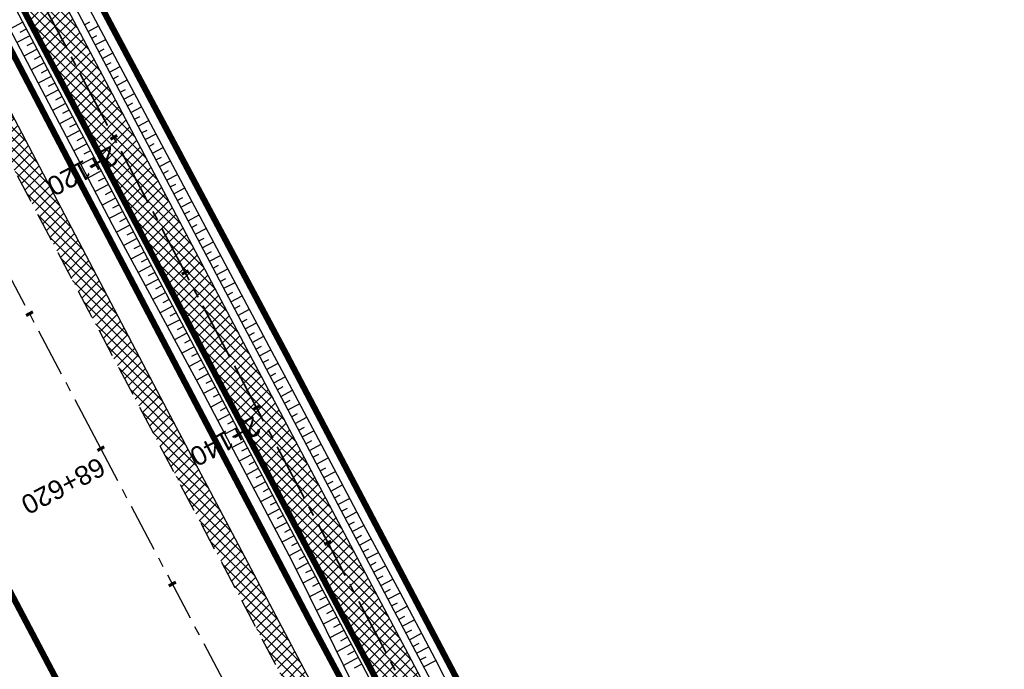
# Model space of a CAD drawing. Header units: metres. Extents: x 7529682 to 7533751, y 5721195 to 5727842.
# Tile 119 of 210: x 7530699 to 7530764, y 5725891 to 5725933. Entities that reach past the tile are written whole.
import ezdxf

# ---------------------------------------------------------------- set-up
doc = ezdxf.new("R2010")
doc.units = ezdxf.units.M
for name, pattern in [('817-dzialki-09-05-04$0$HIDDEN', [0.375, 0.25, -0.125]), ('ACAD_ISO05W100', [33, 24, -3, 0, -3, 0, -3]), ('CENTER', [50.8, 31.75, -6.35, 6.35, -6.35]), ('CENTER2', [28.575, 19.05, -3.175, 3.175, -3.175]), ('HIDDEN', [9.525, 6.35, -3.175])]:
    doc.linetypes.add(name, pattern=pattern)
for name, color, linetype in [('C-DROGI-SYTUACJA', 7, 'Continuous'), ('C-DROGI-SYTUACJA-ETYKIETY', 7, 'Continuous'), ('D-hatch-pobocza', 131, 'Continuous'), ('D-pobocza', 60, 'Continuous'), ('D-rowy', 160, 'Continuous'), ('D-skarpa', 2, 'Continuous'), ('D-skarpa-kreskowanie', 2, 'Continuous')]:
    doc.layers.add(name, color=color, linetype=linetype)
for name, color, linetype, lineweight, true_color in [('D-ewidencja-numery', 7, 'Continuous', 50, 0x40ff00), ('D-hatch-ciag-pieszo-rowerowy', 7, 'Continuous', 13, 0xff9f80), ('D-LR-etap-III', 7, '817-dzialki-09-05-04$0$HIDDEN', 50, 0x00008f)]:
    doc.layers.add(name, color=color, linetype=linetype, lineweight=lineweight, true_color=true_color)
for name, color, linetype, lineweight in [('D-krawędzie', 3, 'Continuous', 30), ('D-obrzeża', 2, 'Continuous', 30), ('D-oś', 10, 'CENTER', 30), ('D-pas-drogowy', 7, 'ACAD_ISO05W100', 50)]:
    doc.layers.add(name, color=color, linetype=linetype, lineweight=lineweight)
doc.layers.add('poprzeczki', color=7, linetype='Continuous', true_color=0x0000c7)
doc.styles.get("Standard").update_dxf_attribs({"font": 'arial.ttf'})
pattern_1 = [(45, (0, 0), (-0.33675960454, 0.33675960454), []), (135, (0, 0), (-0.33675960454, -0.33675960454), [])]

# ---------------------------------------------------------------- blocks, each defined once
blk = doc.blocks.new('AeccTickLine')
at = {"color": 0, "linetype": 'ByBlock', "lineweight": -2}
blk.add_line((0, 1), (0, -1), dxfattribs=at)

msp = doc.modelspace()

# ---------------------------------------------------------------- hatches: boundary and pattern name
at = {"layer": 'D-hatch-ciag-pieszo-rowerowy'}
h = msp.add_hatch(dxfattribs=at)
h.set_pattern_fill('ANSI37', color=256, scale=0.15, style=0)
h.set_pattern_definition(pattern_1)
h.paths.add_polyline_path([(7530714.412, 5725910.765), (7530696.206, 5725945.269), (7530692.657, 5725952.013), (7530691.541, 5725951.45), (7530695.1, 5725944.687), (7530713.306, 5725910.181), (7530731.225, 5725876.244), (7530749.941, 5725840.801), (7530759.629, 5725822.461), (7530760.738, 5725823.038), (7530751.046, 5725841.385), (7530732.331, 5725876.827)])
h.paths.add_polyline_path([(7530713.306, 5725910.181), (7530695.1, 5725944.687), (7530691.541, 5725951.45), (7530690.425, 5725950.887), (7530693.994, 5725944.104), (7530712.201, 5725909.598), (7530730.12, 5725875.66), (7530748.836, 5725840.217), (7530758.52, 5725821.884), (7530759.629, 5725822.461), (7530749.941, 5725840.801), (7530731.225, 5725876.244)])
at = {"layer": 'D-hatch-pobocza'}
h = msp.add_hatch(dxfattribs=at)
h.set_pattern_fill('ANSI37', color=256, scale=0.15, style=0)
h.set_pattern_definition(pattern_1)
h.paths.add_polyline_path([(7530720.98, 5725884.44), (7530708.37, 5725908.34), (7530695.8, 5725932.28), (7530687.36, 5725949.02), (7530675.51, 5725970.87), (7530663.29, 5725994.02), (7530649.63, 5726020.19), (7530635.9, 5726046.17), (7530600.685, 5726114.059), (7530599.743, 5726113.515), (7530641.555, 5726032.008), (7530660.961, 5725995.07), (7530689.128, 5725941.54), (7530707.336, 5725907.032), (7530725.256, 5725873.093), (7530743.97, 5725837.654), (7530770.527, 5725787.119), (7530787.864, 5725754.267), (7530809.813, 5725712.702), (7530812.028, 5725712.541), (7530798.84, 5725737.15), (7530787.35, 5725758.8), (7530776.05, 5725780.2), (7530760.43, 5725809.79), (7530749.22, 5725830.63), (7530733.52, 5725861.06)])

# ---------------------------------------------------------------- linework, layer by layer
at = {"layer": 'C-DROGI-SYTUACJA', "color": 10, "linetype": 'CENTER2', "lineweight": 35, "ltscale": 0.2}
msp.add_lwpolyline([(7530599.583, 5726125.774), (7530602.576, 5726120.93, -0.017191), (7530605.987, 5726114.962), (7530626.316, 5726076.364), (7530641.041, 5726048.532), (7530649.656, 5726031.421, 0.00515), (7530652.491, 5726025.931), (7530660.958, 5726009.942, -0.00515), (7530663.794, 5726004.452), (7530663.794, 5726004.452), (7530666.938, 5725998.206), (7530695.1, 5725944.687), (7530713.306, 5725910.181), (7530731.225, 5725876.244), (7530749.941, 5725840.801)], format="xyb", dxfattribs=at)
at = {"layer": 'D-ewidencja-numery', "color": 12, "ltscale": 15, "true_color": 0xc70000}
msp.add_lwpolyline([(7530604.239, 5726124.217), (7530605.847, 5726121.63), (7530608.972, 5726116.164), (7530618.114, 5726097.791), (7530651.213, 5726034.96), (7530670.244, 5725998.611), (7530698.075, 5725945.953), (7530716.506, 5725911.305), (7530735.223, 5725875.667), (7530752.504, 5725842.155)], dxfattribs=at)
at = {"layer": 'D-krawędzie', "linetype": 'HIDDEN', "ltscale": 0.3, "flags": 128}
msp.add_lwpolyline([(7530572.01, 5726166.06), (7530620.381, 5726072.761), (7530641.555, 5726032.008), (7530660.961, 5725995.07), (7530689.128, 5725941.54), (7530707.336, 5725907.032), (7530725.256, 5725873.093), (7530743.97, 5725837.654), (7530770.527, 5725787.119), (7530787.864, 5725754.267), (7530809.898, 5725712.542), (7530824.739, 5725684.389), (7530840.856, 5725653.693), (7530860.675, 5725616.154), (7530865.283, 5725607.394), (7530878.05, 5725583.08), (7530918.172, 5725507.178), (7530950.163, 5725446.305), (7530993.419, 5725364.265), (7531022.766, 5725308.719), (7531053.81, 5725249.872), (7531081.166, 5725197.875), (7531103.902, 5725154.541), (7531128.123, 5725108.448), (7531149.3, 5725068.25), (7531167.38, 5725033.767), (7531197.165, 5724976.988), (7531228.151, 5724918.034), (7531253.153, 5724870.491), (7531286.796, 5724806.654), (7531306.74, 5724768.665), (7531335.094, 5724714.652), (7531357.319, 5724672.439), (7531373.645, 5724641.454), (7531392.162, 5724605.999), (7531418.48, 5724555.853), (7531439.727, 5724515.582), (7531468.399, 5724461.077), (7531491.782, 5724416.528), (7531531.99, 5724339.833), (7531557.227, 5724291.659), (7531569.852, 5724267.577), (7531591.376, 5724226.548), (7531610.004, 5724191.103), (7531616.883, 5724177.999), (7531629.985, 5724153.025), (7531641.007, 5724132.022), (7531664.906, 5724087.617), (7531677.644, 5724064.786), (7531683.112, 5724054.988), (7531686.753, 5724048.18), (7531695.448, 5724031.697), (7531703.749, 5724015.917), (7531709.214, 5724005.514), (7531719.389, 5723986.147), (7531726.295, 5723973), (7531732.741, 5723960.736), (7531735.13, 5723956.19)], dxfattribs=at)
at = {"layer": 'D-LR-etap-III', "ltscale": 10, "flags": 128}
msp.add_lwpolyline([(7531750.474, 5723895.103, 0.4, 0.4, 0), (7531750.505, 5723895.13, 0.4, 0.4, 0), (7531682.71, 5724022.92, 0.4, 0.4, 0), (7531619.177, 5724147.204, 0.4, 0.4, 0), (7531592.309, 5724198.489, 0.4, 0.4, 0), (7531553.264, 5724272.919, 0.4, 0.4, 0), (7531504.02, 5724366.79, 0.4, 0.4, 0), (7531482.09, 5724407.62, 0.4, 0.4, 0), (7531412.35, 5724541.183, 0.4, 0.4, 0), (7531388.464, 5724586.93, 0.4, 0.4, 0), (7531345.12, 5724669.94, 0.4, 0.4, 0), (7531127.66, 5725081.67, 0.4, 0.4, 0), (7531059.253, 5725211.041, 0.4, 0.4, 0), (7531008.007, 5725307.954, 0.4, 0.4, 0), (7530964.182, 5725390.836, 0.4, 0.4, 0), (7530914.557, 5725484.684, 0.4, 0.4, 0), (7530865.243, 5725577.494, 0.4, 0.4, 0), (7530840.085, 5725624.059, 0.4, 0.4, 0), (7530802.56, 5725694.925, 0.4, 0.4, 0), (7530755.54, 5725787.51, 0.4, 0.4, 0), (7530708.718, 5725876.303, 0.4, 0.4, 0), (7530695.12, 5725902.09, 0.4, 0.4, 0), (7530642.914, 5726001.078, 0.4, 0.4, 0), (7530634.935, 5726016.147, 0.4, 0.4, 0), (7530610.82, 5726061.93, 0.4, 0.4, 0), (7530610.82, 5726061.93, 0.4, 0.4, 0), (7530607.21, 5726063.51, 0.4, 0.4, 0), (7530597.42, 5726080.68, 0.4, 0.4, 0), (7530591.16, 5726088.44, 0.4, 0.4, 0), (7530581.28, 5726107.21, 0.4, 0.4, 0), (7530571.29, 5726130.56, 0.4, 0.4, 0), (7530549.555, 5726171.527, 0.4, 0.4, 0), (7530531.014, 5726206.474, 0.4, 0.4, 0), (7530516.461, 5726236.017, 0.4, 0.4, 0), (7530500.799, 5726266.141, 0.4, 0.4, 0), (7530491.35, 5726283.94, 0.4, 0.4, 0), (7530482.4, 5726303.41, 0.4, 0.4, 0), (7530482.4, 5726303.41, 0.4, 0.4, 0), (7530450.41, 5726357.28, 0.4, 0.4, 0), (7530397.759, 5726458.5, 0.4, 0.4, 0), (7530334.708, 5726583.665, 0.4, 0.4, 0), (7530303.939, 5726645.168, 0.4, 0.4, 0), (7530300.51, 5726651.778, 0.4, 0.4, 0), (7530289.214, 5726671.967, 0.4, 0.4, 0), (7530281.54, 5726685.57, 0.4, 0.4, 0), (7530261.371, 5726724.163, 0.4, 0.4, 0), (7530254.03, 5726738.21, 0.4, 0.4, 0), (7530197.22, 5726845.06, 0.4, 0.4, 0), (7530194.71, 5726849.15, 0.4, 0.4, 0), (7530195.92, 5726850.75, 0.4, 0.4, 0), (7530170.547, 5726892.961, 0.4, 0.4, 0), (7530143.175, 5726945.066, 0.4, 0.4, 0), (7530105.06, 5727018.32, 0.4, 0.4, 0), (7530100.06, 5727027.16, 0.4, 0.4, 0), (7530062.319, 5727099.625, 0.4, 0.4, 0), (7530015.379, 5727189.42, 0.4, 0.4, 0), (7529983.208, 5727250.207, 0.4, 0.4, 0), (7529953.284, 5727306.747, 0.4, 0.4, 0), (7529900.671, 5727406.159, 0.4, 0.4, 0), (7529890.63, 5727425.131, 0.4, 0.4, 0), (7529875.155, 5727454.426, 0.4, 0.4, 0), (7529857.56, 5727487.787, 0.4, 0.4, 0), (7529835.194, 5727530.193, 0.4, 0.4, 0), (7529811.741, 5727574.662, 0.4, 0.4, 0), (7529792.102, 5727611.923, 0.4, 0.4, 0), (7529768.066, 5727657.47, 0.4, 0.4, 0), (7529755.211, 5727682.131, 0.4, 0.4, 0), (7529753.31, 5727681.13, 0.4, 0.4, 0), (7529739.21, 5727707.77, 0.4, 0.4, 0), (7529735.395, 5727711.252, 0.4, 0.4, 0), (7529725.42, 5727730.2, 0.4, 0.4, 0), (7529723.55, 5727729.88, 0.4, 0.4, 0), (7529695.567, 5727782.932, 0.4, 0.4, 0), (7529717.68, 5727794.024, 0.4, 0.4, 0), (7529736.275, 5727758.647, 0.4, 0.4, 0), (7529736.275, 5727758.647, 0.4, 0.4, 0), (7529744.511, 5727750.406, 0.4, 0.4, 0), (7529744.511, 5727750.406, 0.4, 0.4, 0), (7529750.283, 5727738.55, 0.4, 0.4, 0), (7529777.109, 5727687.569, 0.4, 0.4, 0), (7529796.515, 5727651.33, 0.4, 0.4, 0), (7529814.938, 5727616.793, 0.4, 0.4, 0), (7529839.007, 5727572.304, 0.4, 0.4, 0), (7529860.618, 5727532.509, 0.4, 0.4, 0), (7529882.349, 5727491.504, 0.4, 0.4, 0), (7529904.865, 5727449.096, 0.4, 0.4, 0), (7529920.747, 5727418.885, 0.4, 0.4, 0), (7529946.677, 5727368.547, 0.4, 0.4, 0), (7529972.025, 5727320.573, 0.4, 0.4, 0), (7529987.74, 5727290.153, 0.4, 0.4, 0), (7529996.497, 5727273.662, 0.4, 0.4, 0), (7530017.541, 5727234.203, 0.4, 0.4, 0), (7530033.054, 5727204.864, 0.4, 0.4, 0), (7530051.623, 5727170.223, 0.4, 0.4, 0), (7530069.277, 5727137.016, 0.4, 0.4, 0), (7530089.385, 5727097.534, 0.4, 0.4, 0), (7530109.713, 5727060.747, 0.4, 0.4, 0), (7530136.77, 5727011.64, 0.4, 0.4, 0), (7530162.447, 5726962.744, 0.4, 0.4, 0), (7530187.674, 5726916.992, 0.4, 0.4, 0), (7530207.821, 5726879.335, 0.4, 0.4, 0), (7530230.626, 5726834.519, 0.4, 0.4, 0), (7530262.288, 5726776.618, 0.4, 0.4, 0), (7530277.51, 5726760.213, 0.4, 0.4, 0), (7530286.037, 5726744.107, 0.4, 0.4, 0), (7530288.097, 5726735.884, 0.4, 0.4, 0), (7530290.394, 5726725.047, 0.4, 0.4, 0), (7530296.177, 5726713.583, 0.4, 0.4, 0), (7530302.726, 5726701.182, 0.4, 0.4, 0), (7530325.685, 5726657.466, 0.4, 0.4, 0), (7530343.244, 5726623.649, 0.4, 0.4, 0), (7530360.23, 5726591.747, 0.4, 0.4, 0), (7530383.209, 5726548.059, 0.4, 0.4, 0), (7530406.018, 5726503.606, 0.4, 0.4, 0), (7530427.465, 5726462.62, 0.4, 0.4, 0), (7530447.928, 5726424.388, 0.4, 0.4, 0), (7530471.127, 5726379.921, 0.4, 0.4, 0), (7530490.501, 5726343.033, 0.4, 0.4, 0), (7530509.499, 5726306.733, 0.4, 0.4, 0), (7530529.89, 5726267.244, 0.4, 0.4, 0), (7530543.852, 5726238.99, 0.4, 0.4, 0), (7530554.809, 5726218.944, 0.4, 0.4, 0), (7530559.027, 5726212.223, 0.4, 0.4, 0), (7530563.061, 5726206.41, 0.4, 0.4, 0), (7530566.934, 5726200.464, 0.4, 0.4, 0), (7530569.771, 5726194.902, 0.4, 0.4, 0), (7530571.473, 5726191.282, 0.4, 0.4, 0), (7530572.839, 5726188.025, 0.4, 0.4, 0), (7530575.295, 5726182.035, 0.4, 0.4, 0), (7530579.737, 5726173.306, 0.4, 0.4, 0), (7530583.3, 5726167.41, 0.4, 0.4, 0), (7530593.4, 5726163.33, 0.4, 0.4, 0), (7530598.618, 5726155.264, 0.4, 0.4, 0), (7530608.258, 5726140.497, 0.4, 0.4, 0), (7530603.27, 5726136.83, 0.4, 0.4, 0), (7530606.53, 5726131.84, 0.4, 0.4, 0), (7530604.239, 5726124.217, 0.4, 0.4, 0), (7530605.847, 5726121.63, 0.4, 0.4, 0), (7530608.972, 5726116.164, 0.4, 0.4, 0), (7530618.114, 5726097.791, 0.4, 0.4, 0), (7530651.213, 5726034.96, 0.4, 0.4, 0), (7530670.244, 5725998.611, 0.4, 0.4, 0), (7530698.075, 5725945.953, 0.4, 0.4, 0), (7530716.506, 5725911.305, 0.4, 0.4, 0), (7530735.223, 5725875.667, 0.4, 0.4, 0), (7530752.504, 5725842.155, 0.4, 0.4, 0), (7530778.311, 5725793.501, 0.4, 0.4, 0), (7530797.5, 5725756.382, 0.4, 0.4, 0), (7530812.519, 5725728.289, 0.4, 0.4, 0), (7530820.039, 5725713.16, 0.4, 0.4, 0), (7530822.422, 5725710.194, 0.4, 0.4, 0), (7530833.155, 5725688.801, 0.4, 0.4, 0), (7530849.629, 5725656.159, 0.4, 0.4, 0), (7530867.983, 5725621.964, 0.4, 0.4, 0), (7530872.63, 5725612.888, 0.4, 0.4, 0), (7530880.354, 5725597.595, 0.4, 0.4, 0), (7530883.839, 5725593.389, 0.4, 0.4, 0), (7530891.782, 5725587.763, 0.4, 0.4, 0), (7530895.039, 5725584.281, 0.4, 0.4, 0), (7530897.034, 5725580.941, 0.4, 0.4, 0), (7530900.952, 5725579.946, 0.4, 0.4, 0), (7530904.81, 5725571.977, 0.4, 0.4, 0), (7530903.682, 5725568.566, 0.4, 0.4, 0), (7530908.901, 5725558.845, 0.4, 0.4, 0), (7530910.252, 5725545.672, 0.4, 0.4, 0), (7530912.873, 5725538.646, 0.4, 0.4, 0), (7530945.278, 5725478.464, 0.4, 0.4, 0), (7530959.692, 5725450.246, 0.4, 0.4, 0), (7531002.827, 5725368.192, 0.4, 0.4, 0), (7531044.704, 5725290.314, 0.4, 0.4, 0), (7531064.099, 5725253.213, 0.4, 0.4, 0), (7531083.01, 5725216.678, 0.4, 0.4, 0), (7531113.013, 5725158.466, 0.4, 0.4, 0), (7531137.364, 5725113.071, 0.4, 0.4, 0), (7531150.831, 5725086.712, 0.4, 0.4, 0), (7531159.746, 5725076.641, 0.4, 0.4, 0), (7531166.31, 5725074.58, 0.4, 0.4, 0), (7531172.29, 5725062.58, 0.4, 0.4, 0), (7531170.59, 5725055.606, 0.4, 0.4, 0), (7531173.733, 5725044.081, 0.4, 0.4, 0), (7531215.342, 5724964.86, 0.4, 0.4, 0), (7531238.054, 5724921.685, 0.4, 0.4, 0), (7531262.39, 5724875.283, 0.4, 0.4, 0), (7531295.587, 5724811.266, 0.4, 0.4, 0), (7531348.488, 5724712.363, 0.4, 0.4, 0), (7531363.741, 5724682.684, 0.4, 0.4, 0), (7531366.987, 5724675.865, 0.4, 0.4, 0), (7531382.541, 5724646.111, 0.4, 0.4, 0), (7531401.299, 5724610.875, 0.4, 0.4, 0), (7531428.965, 5724558.862, 0.4, 0.4, 0), (7531449.111, 5724520.398, 0.4, 0.4, 0), (7531477.293, 5724465.831, 0.4, 0.4, 0), (7531500.996, 5724421.113, 0.4, 0.4, 0), (7531512.122, 5724400.549, 0.4, 0.4, 0), (7531513.782, 5724396.757, 0.4, 0.4, 0), (7531526.32, 5724379.39, 0.4, 0.4, 0), (7531566.784, 5724302.736, 0.4, 0.4, 0), (7531612.277, 5724225.61, 0.4, 0.4, 0), (7531620.493, 5724210.548, 0.4, 0.4, 0), (7531631.578, 5724196.258, 0.4, 0.4, 0), (7531653.484, 5724152.434, 0.4, 0.4, 0), (7531661.151, 5724128.494, 0.4, 0.4, 0), (7531673.881, 5724101.186, 0.4, 0.4, 0), (7531684.691, 5724081.184, 0.4, 0.4, 0), (7531699.212, 5724051.17, 0.4, 0.4, 0), (7531704.034, 5724040.584, 0.4, 0.4, 0), (7531704.034, 5724040.584, 0.4, 0.4, 0), (7531703.913, 5724037.17, 0.4, 0.4, 0), (7531736.42, 5723969.232, 0.4, 0.4, 0), (7531738.285, 5723967.699, 0.4, 0.4, 0), (7531742.181, 5723962.346, 0.4, 0.4, 0), (7531744.286, 5723958.616, 0.4, 0.4, 0), (7531755.393, 5723944.193, 0.4, 0.4, 0), (7531758.69, 5723936.76, 0.4, 0.4, 0), (7531780.08, 5723929.25, 0.4, 0.4, 0), (7531792.612, 5723906.338, 0.4, 0.4, 0), (7531792.612, 5723906.338, 0.4, 0.4, 0), (7531756.962, 5723883.055, 0.4, 0.4, 0), (7531750.46, 5723895.13, 0.4, 0.4, 0), (7531750.46, 5723895.13, 0, 0, 0)], format="xyseb", dxfattribs=at)
at = {"layer": 'D-obrzeża'}
for points in [[(7530816.72, 5725716.019), (7530808.345, 5725732.528, 0.004099), (7530806.084, 5725736.896), (7530794.941, 5725757.997), (7530777.714, 5725790.903), (7530751.046, 5725841.385), (7530732.331, 5725876.827), (7530714.412, 5725910.765), (7530696.206, 5725945.269), (7530668.046, 5725998.784), (7530664.91, 5726005.014, 0.00515), (7530662.075, 5726010.504), (7530653.608, 5726026.493, -0.00515), (7530650.772, 5726031.983), (7530642.155, 5726049.099), (7530627.426, 5726076.939), (7530607.073, 5726115.582, 0.017191), (7530603.662, 5726121.551), (7530600.461, 5726126.731, -0.223174), (7530600.17, 5726129.266), (7530602.624, 5726136.556), (7530601.532, 5726138.658)], [(7530597.423, 5726127.912, 0.123992), (7530598.087, 5726125.817), (7530601.49, 5726120.31, -0.017191), (7530604.901, 5726114.341), (7530625.206, 5726075.789), (7530639.927, 5726047.965), (7530648.54, 5726030.859, 0.00515), (7530651.375, 5726025.369), (7530659.842, 5726009.38, -0.00515), (7530662.677, 5726003.89), (7530665.83, 5725997.628), (7530693.994, 5725944.104), (7530712.201, 5725909.598), (7530730.12, 5725875.66), (7530748.836, 5725840.217), (7530775.501, 5725789.739), (7530792.729, 5725756.833), (7530803.873, 5725735.729, -0.004099), (7530806.134, 5725731.361), (7530819.007, 5725705.983)]]:
    msp.add_lwpolyline(points, format="xyb", dxfattribs=at)
at = {"layer": 'D-oś', "ltscale": 0.1}
msp.add_lwpolyline([(7530915.075, 5725505.546), (7530874.954, 5725581.449), (7530862.185, 5725605.765), (7530857.579, 5725614.523), (7530837.759, 5725652.063), (7530821.642, 5725682.76), (7530806.803, 5725710.907), (7530784.769, 5725752.633), (7530767.43, 5725785.489), (7530740.873, 5725836.023), (7530722.161, 5725871.458), (7530704.24, 5725905.399), (7530686.032, 5725939.909), (7530657.862, 5725993.442), (7530638.453, 5726030.387), (7530594.845, 5726110.895), (7530594.845, 5726110.895), (7530594.845, 5726110.895), (7530540.21, 5726214.45)], dxfattribs=at)
at = {"layer": 'D-pas-drogowy', "ltscale": 0.2, "flags": 128}
msp.add_lwpolyline([(7531633.019, 5724182.834, 0.4, 0.4, 0), (7531617.559, 5724211.608, 0.4, 0.4, 0), (7531566.784, 5724302.736, 0.4, 0.4, 0), (7531538.419, 5724356.47, 0.4, 0.4, 0), (7531526.32, 5724379.39, 0.4, 0.4, 0), (7531516.102, 5724393.607, 0.4, 0.4, 0.001485), (7531513.78, 5724396.838, 0.4, 0.4, 0), (7531501.87, 5724413.41, 0.4, 0.4, 0), (7531474.926, 5724464.508, 0.4, 0.4, 0), (7531446.2, 5724518.992, 0.4, 0.4, 0), (7531424.962, 5724559.262, 0.4, 0.4, 0), (7531398.444, 5724609.566, 0.4, 0.4, 0), (7531379.647, 5724645.216, 0.4, 0.4, 0), (7531365.23, 5724672.56, 0.4, 0.4, 0), (7531341.306, 5724717.915, 0.4, 0.4, 0), (7531312.9, 5724771.789, 0.4, 0.4, 0), (7531292.591, 5724810.307, 0.4, 0.4, 0), (7531259.392, 5724873.271, 0.4, 0.4, 0), (7531233.74, 5724921.923, 0.4, 0.4, 0), (7531203.073, 5724980.092, 0.4, 0.4, 0), (7531173.471, 5725036.225, 0.4, 0.4, 0), (7531168.27, 5725046.09, 0.4, 0.4, 0), (7531172.29, 5725062.58, 0.4, 0.4, 0), (7531166.31, 5725074.58, 0.4, 0.4, 0), (7531150.32, 5725079.6, 0.4, 0.4, 0), (7531141.5, 5725096.43, 0.4, 0.4, 0), (7531109.312, 5725157.814, 0.4, 0.4, 0), (7531086.641, 5725201.048, 0.4, 0.4, 0), (7531059.198, 5725253.384, 0.4, 0.4, 0), (7531028.207, 5725312.489, 0.4, 0.4, 0), (7530999.105, 5725367.99, 0.4, 0.4, 0), (7530956.248, 5725449.725, 0.4, 0.4, 0), (7530924.398, 5725510.464, 0.4, 0.4, 0), (7530897.51, 5725561.74, 0.4, 0.4, 0), (7530894.46, 5725566.14, 0.4, 0.4, 0), (7530892.16, 5725570.49, 0.4, 0.4, 0), (7530869.363, 5725613.307, 0.4, 0.4, 0), (7530861.694, 5725627.705, 0.4, 0.4, 0), (7530852.74, 5725644.52, 0.4, 0.4, 0), (7530831.51, 5725684.2, 0.4, 0.4, 0), (7530811.13, 5725722.52, 0.4, 0.4, 0), (7530792.348, 5725757.941, 0.4, 0.4, 0), (7530768.03, 5725803.8, 0.4, 0.4, 0), (7530748.769, 5725840.179, 0.4, 0.4, 0), (7530727.7, 5725879.97, 0.4, 0.4, 0), (7530712.098, 5725909.545, 0.4, 0.4, 0), (7530693.644, 5725944.645, 0.4, 0.4, 0), (7530665.702, 5725997.539, 0.4, 0.4, 0), (7530641.76, 5726042.88, 0.4, 0.4, 0), (7530616.5, 5726091.48, 0.4, 0.4, 0), (7530604.628, 5726114.32, 0.4, 0.4, -0.007763), (7530602.5, 5726118.43, 0.4, 0.4, 0), (7530603.992, 5726123.395, 0.4, 0.4, 0), (7530606.53, 5726131.84, 0.4, 0.4, 0), (7530603.27, 5726136.83, 0.4, 0.4, 0), (7530593.776, 5726151.369, 0.4, 0.4, 0), (7530590.203, 5726156.84, 0.4, 0.4, 0), (7530583.3, 5726167.41, 0.4, 0.4, 0), (7530580.578, 5726170.428, 0.4, 0.4, 0), (7530575.85, 5726175.67, 0.4, 0.4, 0), (7530569.01, 5726186.66, 0.4, 0.4, 0), (7530562.555, 5726199.189, 0.4, 0.4, 0), (7530555.67, 5726211.39, 0.4, 0.4, 0), (7530548.29, 5726224.23, 0.4, 0.4, 0), (7530540.58, 5726237.71, 0.4, 0.4, 0), (7530532.68, 5726252.65, 0.4, 0.4, 0), (7530524.06, 5726269.35, 0.4, 0.4, 0), (7530502.82, 5726309.91, 0.4, 0.4, 0), (7530488.83, 5726336.63, 0.4, 0.4, 0), (7530466.03, 5726380.16, 0.4, 0.4, 0), (7530438.47, 5726432.77, 0.4, 0.4, 0), (7530424.53, 5726459.09, 0.4, 0.4, 0), (7530401.63, 5726502.97, 0.4, 0.4, 0), (7530383.38, 5726538.06, 0.4, 0.4, 0), (7530353.97, 5726593.52, 0.4, 0.4, 0), (7530338.47, 5726622.74, 0.4, 0.4, 0), (7530322.01, 5726653.88, 0.4, 0.4, 0), (7530297.54, 5726700.33, 0.4, 0.4, 0), (7530287.38, 5726719.6, 0.4, 0.4, 0), (7530285.95, 5726722.316, 0.4, 0.4, 0), (7530280.26, 5726733.12, 0.4, 0.4, 0), (7530266.73, 5726758.74, 0.4, 0.4, 0), (7530260.42, 5726770.47, 0.4, 0.4, 0), (7530253.25, 5726783.82, 0.4, 0.4, 0), (7530244.95, 5726799.33, 0.4, 0.4, 0), (7530239.39, 5726808.49, 0.4, 0.4, 0), (7530238.29, 5726807.9, 0.4, 0.4, 0), (7530218.11, 5726850.67, 0.4, 0.4, 0), (7530175.907, 5726928.168, 0.4, 0.4, 0), (7530096.68, 5727076.15, 0.4, 0.4, 0), (7530094.68, 5727079.89, 0.4, 0.4, 0), (7530064.597, 5727135.523, 0.4, 0.4, 0), (7530046.731, 5727168.892, 0.4, 0.4, 0), (7530025.803, 5727208.461, 0.4, 0.4, 0), (7530012.847, 5727232.979, 0.4, 0.4, 0), (7529994.15, 5727268.45, 0.4, 0.4, 0), (7529981.671, 5727291.93, 0.4, 0.4, 0), (7529949.89, 5727351.73, 0.4, 0.4, 0), (7529924.75, 5727399.03, 0.4, 0.4, 0), (7529915.516, 5727417.1, 0.4, 0.4, 0), (7529885.83, 5727475.19, 0.4, 0.4, 0), (7529862.56, 5727519.97, 0.4, 0.4, 0), (7529852.985, 5727538.191, 0.4, 0.4, 0), (7529836.513, 5727569.511, 0.4, 0.4, 0), (7529815.369, 5727609.141, 0.4, 0.4, 0), (7529792.795, 5727651.247, 0.4, 0.4, 0), (7529774.199, 5727685.858, 0.4, 0.4, 0), (7529746.966, 5727736.059, 0.4, 0.4, 0), (7529733.92, 5727757.62, 0.4, 0.4, 0), (7529708.607, 5727806.389, 0.4, 0.4, 0), (7529688.492, 5727796.345, 0.4, 0.4, 0), (7529723.55, 5727729.88, 0.4, 0.4, 0), (7529725.42, 5727730.2, 0.4, 0.4, 0), (7529735.38, 5727711.28, 0.4, 0.4, 0), (7529739.21, 5727707.77, 0.4, 0.4, 0), (7529753.31, 5727681.13, 0.4, 0.4, 0), (7529755.178, 5727682.114, 0.4, 0.4, 0), (7529792.102, 5727611.923, 0.4, 0.4, 0), (7529811.741, 5727574.662, 0.4, 0.4, 0), (7529835.194, 5727530.193, 0.4, 0.4, 0), (7529857.56, 5727487.787, 0.4, 0.4, 0), (7529875.155, 5727454.426, 0.4, 0.4, 0), (7529890.63, 5727425.131, 0.4, 0.4, 0), (7529900.671, 5727406.159, 0.4, 0.4, 0), (7529953.284, 5727306.747, 0.4, 0.4, 0), (7529983.208, 5727250.207, 0.4, 0.4, 0), (7530015.379, 5727189.42, 0.4, 0.4, 0), (7530062.319, 5727099.625, 0.4, 0.4, 0), (7530100.06, 5727027.16, 0.4, 0.4, 0), (7530105.06, 5727018.32, 0.4, 0.4, 0), (7530143.175, 5726945.066, 0.4, 0.4, 0), (7530170.547, 5726892.961, 0.4, 0.4, 0), (7530195.92, 5726850.75, 0.4, 0.4, 0), (7530194.71, 5726849.15, 0.4, 0.4, 0), (7530197.22, 5726845.06, 0.4, 0.4, 0), (7530254.03, 5726738.21, 0.4, 0.4, 0), (7530261.371, 5726724.163, 0.4, 0.4, 0), (7530281.54, 5726685.57, 0.4, 0.4, 0), (7530289.214, 5726671.967, 0.4, 0.4, 0), (7530300.51, 5726651.778, 0.4, 0.4, 0), (7530303.939, 5726645.168, 0.4, 0.4, 0), (7530334.708, 5726583.665, 0.4, 0.4, 0), (7530397.759, 5726458.5, 0.4, 0.4, 0), (7530450.41, 5726357.28, 0.4, 0.4, 0), (7530482.4, 5726303.41, 0.4, 0.4, 0), (7530483.688, 5726301.003, 0.4, 0.4, 0), (7530491.35, 5726283.94, 0.4, 0.4, 0), (7530512.67, 5726243.78, 0.4, 0.4, 0), (7530529.43, 5726209.46, 0.4, 0.4, 0), (7530571.29, 5726130.56, 0.4, 0.4, 0), (7530581.28, 5726107.21, 0.4, 0.4, 0), (7530591.16, 5726088.44, 0.4, 0.4, 0), (7530597.42, 5726080.68, 0.4, 0.4, 0), (7530607.21, 5726063.51, 0.4, 0.4, 0), (7530610.82, 5726061.93, 0.4, 0.4, 0), (7530634.935, 5726016.147, 0.4, 0.4, 0), (7530642.914, 5726001.078, 0.4, 0.4, 0), (7530695.12, 5725902.09, 0.4, 0.4, 0), (7530708.718, 5725876.303, 0.4, 0.4, 0), (7530755.54, 5725787.51, 0.4, 0.4, 0), (7530802.56, 5725694.925, 0.4, 0.4, 0), (7530840.085, 5725624.059, 0.4, 0.4, 0), (7530865.243, 5725577.494, 0.4, 0.4, 0), (7530914.557, 5725484.684, 0.4, 0.4, 0), (7530964.182, 5725390.836, 0.4, 0.4, 0), (7531008.007, 5725307.954, 0.4, 0.4, 0), (7531059.253, 5725211.041, 0.4, 0.4, 0), (7531127.66, 5725081.67, 0.4, 0.4, 0), (7531345.12, 5724669.94, 0.4, 0.4, 0), (7531388.464, 5724586.93, 0.4, 0.4, 0), (7531412.35, 5724541.183, 0.4, 0.4, 0), (7531482.09, 5724407.62, 0.4, 0.4, 0), (7531504.02, 5724366.79, 0.4, 0.4, 0), (7531519.374, 5724337.52, 0.4, 0.4, 0), (7531563.749, 5724252.932, 0.4, 0.4, 0), (7531602.175, 5724179.681, 0.4, 0.4, 0), (7531619.177, 5724147.204, 0.4, 0.4, 0), (7531625.038, 5724135.635, 0.4, 0.4, 0), (7531656.796, 5724073.316, 0.4, 0.4, 0), (7531675.12, 5724037.36, 0.4, 0.4, 0), (7531682.71, 5724022.92, 0.4, 0.4, 0), (7531705.565, 5723979.811, 0.4, 0.4, 0), (7531736.606, 5723921.262, 0.4, 0.4, 0), (7531750.46, 5723895.13, 0.4, 0.4, 0), (7531740.77, 5723886.56, 0.4, 0.4, 0), (7531732.86, 5723885, 0.4, 0.4, 0), (7531722.18, 5723887.77, 0.4, 0.4, 0), (7531729.87, 5723862.17, 0.4, 0.4, 0), (7531742.92, 5723861.93, 0.4, 0.4, 0), (7531763.71, 5723859.52, 0.4, 0.4, 0), (7531768.42, 5723854.12, 0.4, 0.4, 0), (7531787.42, 5723817.97, 0.4, 0.4, 0), (7531795.57, 5723809.82, 0.4, 0.4, 0), (7531816.347, 5723819.85, 0.4, 0.4, 0), (7531816.347, 5723819.85, 0.4, 0.4, 0), (7531805.06, 5723843.23, 0.4, 0.4, 0), (7531803.61, 5723886.23, 0.4, 0.4, 0), (7531803.61, 5723886.23, 0.4, 0.4, 0), (7531780.08, 5723929.25, 0.4, 0.4, 0), (7531758.69, 5723936.76, 0.4, 0.4, 0), (7531749.359, 5723946.412, 0.4, 0.4, 0), (7531742.71, 5723953.29, 0.4, 0.4, 0), (7531735.177, 5723967.878, 0.4, 0.4, 0), (7531722.37, 5723992.68, 0.4, 0.4, 0), (7531705.042, 5724030.886, 0.4, 0.4, 0), (7531699.47, 5724043.17, 0.4, 0.4, 0), (7531692.69, 5724058.11, 0.4, 0.4, 0), (7531679.672, 5724084.017, 0.4, 0.4, 0), (7531674.55, 5724094.21, 0.4, 0.4, 0), (7531666.633, 5724114.003, 0.4, 0.4, 0), (7531649, 5724153.82, 0.4, 0.4, 0), (7531641.49, 5724149.34, 0.4, 0.4, 0), (7531626.04, 5724179.34, 0.4, 0.4, 0), (7531633.03, 5724182.84, 0, 0, 0)], format="xyseb", dxfattribs=at)
at = {"layer": 'D-pobocza'}
for points in [[(7530817.069, 5725716.434), (7530808.787, 5725732.762, 0.004099), (7530806.526, 5725737.13), (7530795.384, 5725758.23), (7530778.156, 5725791.136), (7530751.489, 5725841.618), (7530732.773, 5725877.061), (7530714.854, 5725910.998), (7530696.648, 5725945.502), (7530668.49, 5725999.015), (7530665.357, 5726005.239, 0.00515), (7530662.521, 5726010.729), (7530654.054, 5726026.718, -0.00515), (7530651.219, 5726032.208), (7530642.601, 5726049.326), (7530627.87, 5726077.169), (7530607.515, 5726115.815, 0.017191), (7530604.087, 5726121.814), (7530600.886, 5726126.994, -0.095206), (7530600.551, 5726127.876)], [(7530602.007, 5726118.49, -0.012618), (7530604.459, 5726114.108), (7530624.762, 5726075.559), (7530639.482, 5726047.738), (7530648.093, 5726030.634, 0.00515), (7530650.928, 5726025.144), (7530659.395, 5726009.155, -0.00515), (7530662.231, 5726003.665), (7530665.386, 5725997.397), (7530693.552, 5725943.871), (7530711.758, 5725909.365), (7530729.678, 5725875.427), (7530748.394, 5725839.984), (7530775.058, 5725789.507), (7530792.286, 5725756.601), (7530803.431, 5725735.496, -0.004099), (7530805.692, 5725731.127), (7530814.621, 5725713.526)]]:
    msp.add_lwpolyline(points, format="xyb", dxfattribs=at)
msp.add_lwpolyline([(7530798.84, 5725737.15), (7530787.35, 5725758.8), (7530776.05, 5725780.2), (7530760.43, 5725809.79), (7530749.22, 5725830.63), (7530733.52, 5725861.06), (7530720.98, 5725884.44), (7530708.37, 5725908.34), (7530695.8, 5725932.28), (7530687.36, 5725949.02), (7530675.51, 5725970.87), (7530663.29, 5725994.02), (7530649.63, 5726020.19), (7530635.9, 5726046.17), (7530600.685, 5726114.059), (7530599.743, 5726113.515)], dxfattribs=at)
at = {"layer": 'D-rowy', "linetype": 'HIDDEN', "ltscale": 0.1, "const_width": 0.4, "flags": 128}
msp.add_lwpolyline([(7530741.879, 5725849.304), (7530727.419, 5725876.297), (7530718.298, 5725893.381), (7530703.13, 5725922.342), (7530687.044, 5725953.183), (7530665.695, 5725994.035), (7530637.776, 5726046.651), (7530624.725, 5726071.229)], dxfattribs=at)
at = {"layer": 'D-skarpa', "linetype": 'Continuous'}
for points in [[(7530670.097, 5725997.265), (7530676.997, 5725983.946), (7530679.329, 5725979.523), (7530686.426, 5725966.307), (7530688.77, 5725961.891), (7530697.287, 5725945.837), (7530698.144, 5725944.227), (7530715.608, 5725911.396), (7530716.93, 5725908.913), (7530719.27, 5725904.494), (7530721.6, 5725900.07), (7530723.966, 5725895.666), (7530726.301, 5725891.244), (7530728.579, 5725886.793), (7530730.652, 5725882.909, -0.007251), (7530733.053, 5725878.31), (7530733.491, 5725877.44), (7530735.487, 5725873.478), (7530739.985, 5725864.545, -0.009506), (7530747.045, 5725851.31), (7530748.739, 5725847.871), (7530749.258, 5725846.824)], [(7530698.226, 5725932.963), (7530702.868, 5725924.106), (7530705.19, 5725919.678), (7530709.945, 5725910.88), (7530710.979, 5725908.953), (7530712.291, 5725906.464), (7530716.955, 5725897.618), (7530719.174, 5725893.135), (7530721.37, 5725888.641), (7530723.583, 5725884.155), (7530725.513, 5725880.196, 0.005932), (7530727.958, 5725875.62), (7530728.156, 5725875.261), (7530728.451, 5725874.779), (7530730.784, 5725870.994), (7530733.413, 5725866.728), (7530736.026, 5725862.454, -0.001667), (7530742.689, 5725849.01), (7530744.539, 5725845.653)]]:
    msp.add_lwpolyline(points, format="xyb", dxfattribs=at)
at = {"layer": 'D-skarpa-kreskowanie', "linetype": 'Continuous'}
for p, q in [((7530699.337, 5725932.907, 107.514), (7530698.49, 5725932.46, 106.876)), ((7530703.378, 5725932.749, 107.651), (7530703.718, 5725932.928, 107.394)), ((7530703.611, 5725932.306, 107.653), (7530704.293, 5725932.666, 107.138)), ((7530699.804, 5725932.022, 107.518), (7530698.954, 5725931.574, 106.877)), ((7530699.57, 5725932.464, 107.516), (7530699.146, 5725932.241, 107.196)), ((7530703.844, 5725931.864, 107.654), (7530704.186, 5725932.045, 107.396)), ((7530700.037, 5725931.58, 107.519), (7530699.612, 5725931.356, 107.199)), ((7530704.078, 5725931.422, 107.656), (7530704.763, 5725931.784, 107.139)), ((7530700.27, 5725931.138, 107.521), (7530699.418, 5725930.688, 106.879)), ((7530700.504, 5725930.695, 107.523), (7530700.077, 5725930.47, 107.201)), ((7530704.311, 5725930.98, 107.658), (7530704.654, 5725931.161, 107.399)), ((7530704.544, 5725930.537, 107.659), (7530705.233, 5725930.901, 107.14)), ((7530700.737, 5725930.253, 107.524), (7530699.883, 5725929.802, 106.88)), ((7530704.778, 5725930.095, 107.661), (7530705.122, 5725930.277, 107.401)), ((7530705.011, 5725929.653, 107.663), (7530705.702, 5725930.018, 107.141)), ((7530701.204, 5725929.369, 107.528), (7530700.347, 5725928.917, 106.882)), ((7530700.97, 5725929.811, 107.526), (7530700.542, 5725929.585, 107.203)), ((7530705.244, 5725929.211, 107.664), (7530705.591, 5725929.394, 107.403)), ((7530701.437, 5725928.927, 107.529), (7530701.008, 5725928.7, 107.206)), ((7530705.478, 5725928.769, 107.666), (7530706.172, 5725929.135, 107.142)), ((7530701.67, 5725928.484, 107.531), (7530700.811, 5725928.031, 106.883)), ((7530705.711, 5725928.326, 107.668), (7530706.059, 5725928.51, 107.405)), ((7530705.944, 5725927.884, 107.669), (7530706.642, 5725928.252, 107.144)), ((7530702.137, 5725927.6, 107.534), (7530701.275, 5725927.145, 106.884)), ((7530701.904, 5725928.042, 107.533), (7530701.473, 5725927.815, 107.208)), ((7530706.178, 5725927.442, 107.671), (7530706.527, 5725927.626, 107.408)), ((7530702.37, 5725927.158, 107.536), (7530701.939, 5725926.93, 107.211)), ((7530706.411, 5725927, 107.673), (7530707.111, 5725927.369, 107.145)), ((7530702.603, 5725926.715, 107.538), (7530701.739, 5725926.259, 106.886)), ((7530702.837, 5725926.273, 107.539), (7530702.404, 5725926.045, 107.213)), ((7530706.644, 5725926.558, 107.674), (7530706.995, 5725926.743, 107.41)), ((7530706.877, 5725926.115, 107.676), (7530707.581, 5725926.486, 107.146)), ((7530703.07, 5725925.831, 107.541), (7530702.203, 5725925.374, 106.887)), ((7530707.111, 5725925.673, 107.678), (7530707.463, 5725925.859, 107.412)), ((7530707.344, 5725925.231, 107.679), (7530708.05, 5725925.604, 107.147)), ((7530703.537, 5725924.947, 107.544), (7530702.667, 5725924.488, 106.889)), ((7530703.303, 5725925.389, 107.543), (7530702.869, 5725925.16, 107.215)), ((7530707.577, 5725924.789, 107.681), (7530707.931, 5725924.975, 107.414)), ((7530703.77, 5725924.504, 107.546), (7530703.335, 5725924.275, 107.218)), ((7530707.811, 5725924.346, 107.683), (7530708.52, 5725924.721, 107.148)), ((7530704.003, 5725924.062, 107.548), (7530703.132, 5725923.602, 106.89)), ((7530704.237, 5725923.62, 107.549), (7530703.8, 5725923.39, 107.22)), ((7530708.044, 5725923.904, 107.684), (7530708.4, 5725924.092, 107.416)), ((7530708.277, 5725923.462, 107.686), (7530708.99, 5725923.838, 107.149)), ((7530704.47, 5725923.178, 107.551), (7530703.596, 5725922.717, 106.892)), ((7530708.511, 5725923.02, 107.688), (7530708.868, 5725923.208, 107.419)), ((7530708.744, 5725922.578, 107.689), (7530709.459, 5725922.955, 107.15)), ((7530704.937, 5725922.293, 107.554), (7530704.061, 5725921.831, 106.894)), ((7530704.703, 5725922.736, 107.553), (7530704.266, 5725922.505, 107.223)), ((7530708.977, 5725922.135, 107.691), (7530709.336, 5725922.324, 107.421)), ((7530705.17, 5725921.851, 107.556), (7530704.732, 5725921.62, 107.225)), ((7530709.211, 5725921.693, 107.693), (7530709.929, 5725922.072, 107.151)), ((7530705.403, 5725921.409, 107.558), (7530704.525, 5725920.946, 106.896)), ((7530705.637, 5725920.967, 107.559), (7530705.197, 5725920.735, 107.228)), ((7530709.444, 5725921.251, 107.694), (7530709.804, 5725921.441, 107.423)), ((7530709.677, 5725920.809, 107.696), (7530710.399, 5725921.189, 107.152)), ((7530705.87, 5725920.524, 107.561), (7530704.99, 5725920.06, 106.897)), ((7530709.911, 5725920.366, 107.698), (7530710.272, 5725920.557, 107.425)), ((7530706.103, 5725920.082, 107.563), (7530705.663, 5725919.85, 107.231)), ((7530710.144, 5725919.924, 107.699), (7530710.868, 5725920.306, 107.153)), ((7530706.337, 5725919.64, 107.564), (7530705.461, 5725919.178, 106.904)), ((7530706.57, 5725919.198, 107.566), (7530706.134, 5725918.968, 107.237)), ((7530710.377, 5725919.482, 107.701), (7530710.74, 5725919.673, 107.427)), ((7530710.611, 5725919.04, 107.703), (7530711.338, 5725919.423, 107.155)), ((7530706.803, 5725918.756, 107.568), (7530705.936, 5725918.298, 106.914)), ((7530710.844, 5725918.598, 107.704), (7530711.208, 5725918.79, 107.43)), ((7530711.077, 5725918.155, 107.706), (7530711.807, 5725918.541, 107.156)), ((7530707.27, 5725917.871, 107.571), (7530706.412, 5725917.418, 106.924)), ((7530707.037, 5725918.313, 107.569), (7530706.605, 5725918.086, 107.244)), ((7530711.311, 5725917.713, 107.708), (7530711.677, 5725917.906, 107.432)), ((7530707.503, 5725917.429, 107.573), (7530707.076, 5725917.204, 107.251)), ((7530711.544, 5725917.271, 107.709), (7530712.277, 5725917.658, 107.157)), ((7530707.737, 5725916.987, 107.574), (7530706.887, 5725916.538, 106.934)), ((7530707.97, 5725916.544, 107.576), (7530707.547, 5725916.321, 107.257)), ((7530711.777, 5725916.829, 107.711), (7530712.145, 5725917.022, 107.434)), ((7530712.011, 5725916.386, 107.713), (7530712.747, 5725916.775, 107.158)), ((7530708.203, 5725916.102, 107.578), (7530707.363, 5725915.659, 106.944)), ((7530712.244, 5725915.944, 107.714), (7530712.613, 5725916.139, 107.436)), ((7530712.477, 5725915.502, 107.716), (7530713.216, 5725915.892, 107.159)), ((7530708.67, 5725915.218, 107.581), (7530707.838, 5725914.779, 106.954)), ((7530708.437, 5725915.66, 107.579), (7530708.019, 5725915.439, 107.264)), ((7530712.711, 5725915.06, 107.718), (7530713.081, 5725915.255, 107.439)), ((7530708.903, 5725914.776, 107.583), (7530708.49, 5725914.557, 107.271)), ((7530712.944, 5725914.618, 107.719), (7530713.686, 5725915.009, 107.16)), ((7530709.137, 5725914.333, 107.584), (7530708.313, 5725913.899, 106.964)), ((7530709.37, 5725913.891, 107.586), (7530708.961, 5725913.675, 107.277)), ((7530713.177, 5725914.175, 107.721), (7530713.549, 5725914.372, 107.441)), ((7530713.411, 5725913.733, 107.723), (7530714.156, 5725914.126, 107.161)), ((7530709.603, 5725913.449, 107.588), (7530708.789, 5725913.019, 106.974)), ((7530713.644, 5725913.291, 107.724), (7530714.017, 5725913.488, 107.443)), ((7530713.877, 5725912.849, 107.726), (7530714.625, 5725913.243, 107.162)), ((7530709.837, 5725913.007, 107.589), (7530709.432, 5725912.793, 107.284)), ((7530714.111, 5725912.407, 107.728), (7530714.485, 5725912.604, 107.445)), ((7530710.07, 5725912.564, 107.591), (7530709.264, 5725912.139, 106.984)), ((7530710.303, 5725912.122, 107.593), (7530709.903, 5725911.911, 107.291)), ((7530714.344, 5725911.964, 107.729), (7530715.095, 5725912.36, 107.163)), ((7530710.537, 5725911.68, 107.594), (7530709.74, 5725911.26, 106.994)), ((7530714.577, 5725911.522, 107.731), (7530714.954, 5725911.721, 107.447)), ((7530714.811, 5725911.08, 107.733), (7530715.565, 5725911.478, 107.164)), ((7530711.003, 5725910.796, 107.598), (7530710.214, 5725910.379, 107.002)), ((7530710.77, 5725911.238, 107.596), (7530710.374, 5725911.029, 107.297)), ((7530715.044, 5725910.638, 107.734), (7530715.422, 5725910.837, 107.45)), ((7530711.237, 5725910.353, 107.599), (7530710.843, 5725910.146, 107.303)), ((7530715.278, 5725910.196, 107.736), (7530716.034, 5725910.595, 107.165)), ((7530711.47, 5725909.911, 107.601), (7530710.687, 5725909.498, 107.01)), ((7530711.703, 5725909.469, 107.603), (7530711.313, 5725909.263, 107.308)), ((7530715.511, 5725909.753, 107.738), (7530715.89, 5725909.954, 107.452)), ((7530715.744, 5725909.311, 107.739), (7530716.504, 5725909.712, 107.167)), ((7530711.937, 5725909.027, 107.604), (7530711.157, 5725908.615, 107.016)), ((7530715.978, 5725908.869, 107.741), (7530716.359, 5725909.07, 107.454)), ((7530716.211, 5725908.427, 107.743), (7530716.974, 5725908.83, 107.168)), ((7530712.404, 5725908.142, 107.608), (7530711.624, 5725907.731, 107.019)), ((7530712.17, 5725908.585, 107.606), (7530711.78, 5725908.379, 107.312)), ((7530716.445, 5725907.985, 107.744), (7530716.826, 5725908.186, 107.457)), ((7530712.637, 5725907.7, 107.609), (7530712.247, 5725907.494, 107.315)), ((7530716.678, 5725907.543, 107.746), (7530717.442, 5725907.946, 107.17)), ((7530712.871, 5725907.258, 107.611), (7530712.09, 5725906.846, 107.022)), ((7530713.104, 5725906.816, 107.613), (7530712.714, 5725906.61, 107.318)), ((7530716.912, 5725907.1, 107.748), (7530717.294, 5725907.302, 107.46)), ((7530717.145, 5725906.658, 107.749), (7530717.91, 5725907.062, 107.173)), ((7530713.337, 5725906.374, 107.614), (7530712.556, 5725905.961, 107.025)), ((7530717.379, 5725906.216, 107.751), (7530717.761, 5725906.418, 107.462)), ((7530717.612, 5725905.774, 107.753), (7530718.378, 5725906.178, 107.175)), ((7530713.571, 5725905.932, 107.616), (7530713.18, 5725905.725, 107.321)), ((7530717.846, 5725905.332, 107.754), (7530718.229, 5725905.534, 107.465)), ((7530713.804, 5725905.49, 107.618), (7530713.023, 5725905.077, 107.028)), ((7530714.038, 5725905.047, 107.619), (7530713.647, 5725904.841, 107.324)), ((7530718.079, 5725904.89, 107.756), (7530718.846, 5725905.295, 107.178)), ((7530714.271, 5725904.605, 107.621), (7530713.489, 5725904.192, 107.031)), ((7530718.312, 5725904.448, 107.758), (7530718.696, 5725904.65, 107.468)), ((7530718.546, 5725904.005, 107.759), (7530719.314, 5725904.411, 107.18)), ((7530714.738, 5725903.721, 107.624), (7530713.956, 5725903.308, 107.034)), ((7530714.505, 5725904.163, 107.623), (7530714.114, 5725903.957, 107.328)), ((7530718.779, 5725903.563, 107.761), (7530719.163, 5725903.766, 107.472)), ((7530714.972, 5725903.279, 107.626), (7530714.58, 5725903.072, 107.331)), ((7530719.013, 5725903.121, 107.763), (7530719.78, 5725903.526, 107.184)), ((7530715.205, 5725902.837, 107.628), (7530714.422, 5725902.423, 107.037)), ((7530715.439, 5725902.395, 107.629), (7530715.047, 5725902.188, 107.334)), ((7530719.246, 5725902.679, 107.764), (7530719.63, 5725902.881, 107.475)), ((7530719.48, 5725902.237, 107.766), (7530720.246, 5725902.641, 107.188)), ((7530715.672, 5725901.952, 107.631), (7530714.888, 5725901.539, 107.04)), ((7530719.713, 5725901.795, 107.768), (7530720.096, 5725901.997, 107.479)), ((7530719.947, 5725901.352, 107.769), (7530720.712, 5725901.756, 107.192)), ((7530716.139, 5725901.068, 107.634), (7530715.355, 5725900.654, 107.043)), ((7530715.906, 5725901.51, 107.633), (7530715.513, 5725901.303, 107.337)), ((7530720.18, 5725900.91, 107.771), (7530720.562, 5725901.112, 107.483)), ((7530716.372, 5725900.626, 107.636), (7530715.98, 5725900.419, 107.34)), ((7530720.414, 5725900.468, 107.773), (7530721.178, 5725900.872, 107.197)), ((7530716.606, 5725900.184, 107.638), (7530715.821, 5725899.769, 107.046)), ((7530716.839, 5725899.742, 107.639), (7530716.447, 5725899.534, 107.343)), ((7530720.647, 5725900.026, 107.774), (7530721.029, 5725900.228, 107.486)), ((7530720.881, 5725899.584, 107.776), (7530721.644, 5725899.987, 107.2)), ((7530717.073, 5725899.299, 107.641), (7530716.287, 5725898.885, 107.049)), ((7530721.114, 5725899.142, 107.778), (7530721.497, 5725899.344, 107.489)), ((7530721.347, 5725898.7, 107.779), (7530722.118, 5725899.106, 107.199)), ((7530717.306, 5725898.857, 107.643), (7530716.913, 5725898.65, 107.346)), ((7530721.581, 5725898.257, 107.781), (7530721.968, 5725898.462, 107.489)), ((7530717.54, 5725898.415, 107.644), (7530716.754, 5725898, 107.052)), ((7530717.773, 5725897.973, 107.646), (7530717.379, 5725897.765, 107.349)), ((7530721.814, 5725897.815, 107.783), (7530722.591, 5725898.225, 107.197)), ((7530718.007, 5725897.531, 107.648), (7530717.207, 5725897.109, 107.045)), ((7530722.048, 5725897.373, 107.784), (7530722.438, 5725897.579, 107.49)), ((7530722.281, 5725896.931, 107.786), (7530723.064, 5725897.344, 107.196)), ((7530718.474, 5725896.647, 107.651), (7530717.651, 5725896.212, 107.031)), ((7530718.24, 5725897.089, 107.649), (7530717.835, 5725896.875, 107.344)), ((7530722.515, 5725896.489, 107.788), (7530722.908, 5725896.696, 107.491)), ((7530718.707, 5725896.204, 107.653), (7530718.29, 5725895.984, 107.338)), ((7530722.748, 5725896.047, 107.789), (7530723.537, 5725896.463, 107.194)), ((7530718.94, 5725895.762, 107.654), (7530718.095, 5725895.316, 107.017)), ((7530719.174, 5725895.32, 107.656), (7530718.745, 5725895.094, 107.333)), ((7530722.982, 5725895.605, 107.791), (7530723.378, 5725895.814, 107.492)), ((7530723.215, 5725895.162, 107.793), (7530724.01, 5725895.582, 107.193)), ((7530719.407, 5725894.878, 107.658), (7530718.539, 5725894.419, 107.003)), ((7530723.449, 5725894.72, 107.794), (7530723.846, 5725894.93, 107.495)), ((7530723.682, 5725894.278, 107.796), (7530724.477, 5725894.698, 107.196)), ((7530719.874, 5725893.994, 107.661), (7530718.982, 5725893.523, 106.988)), ((7530719.641, 5725894.436, 107.659), (7530719.201, 5725894.203, 107.327)), ((7530723.915, 5725893.836, 107.798), (7530724.313, 5725894.046, 107.498)), ((7530720.108, 5725893.551, 107.663), (7530719.656, 5725893.313, 107.322)), ((7530724.149, 5725893.394, 107.799), (7530724.944, 5725893.814, 107.2)), ((7530720.341, 5725893.109, 107.664), (7530719.423, 5725892.625, 106.972)), ((7530720.575, 5725892.667, 107.666), (7530720.109, 5725892.421, 107.315)), ((7530724.382, 5725892.952, 107.801), (7530724.78, 5725893.162, 107.501)), ((7530724.616, 5725892.509, 107.803), (7530725.411, 5725892.929, 107.203)), ((7530720.808, 5725892.225, 107.668), (7530719.863, 5725891.726, 106.955)), ((7530724.849, 5725892.067, 107.804), (7530725.247, 5725892.277, 107.504)), ((7530725.083, 5725891.625, 107.806), (7530725.878, 5725892.045, 107.206)), ((7530721.042, 5725891.783, 107.669), (7530720.562, 5725891.53, 107.308)), ((7530725.316, 5725891.183, 107.808), (7530725.714, 5725891.393, 107.508)), ((7530721.275, 5725891.341, 107.671), (7530720.302, 5725890.827, 106.937)), ((7530721.508, 5725890.899, 107.673), (7530721.015, 5725890.638, 107.301)), ((7530725.55, 5725890.741, 107.809), (7530726.344, 5725891.16, 107.21))]:
    msp.add_line(p, q, dxfattribs=at)

# ---------------------------------------------------------------- block references
at = {"layer": 'C-DROGI-SYTUACJA-ETYKIETY', "color": 2, "linetype": 'Continuous', "lineweight": 60, "xscale": 0.25, "yscale": 0.25, "zscale": 0.25}
for p, rotation in [((7530699.782, 5725913.849), 297.817559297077), ((7530704.448, 5725905.005), 297.8340537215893), ((7530709.117, 5725896.162), 297.8340537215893)]:
    msp.add_blockref('AeccTickLine', p, dxfattribs=dict(at, rotation=rotation))
at = {"layer": 'poprzeczki', "color": 2, "linetype": 'Continuous', "lineweight": 60, "xscale": 0.25, "yscale": 0.25, "zscale": 0.25}
for p, rotation in [((7530705.286, 5725925.382), 297.8175593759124), ((7530709.952, 5725916.537), 297.8175593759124), ((7530714.62, 5725907.693), 297.8340544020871), ((7530719.289, 5725898.85), 297.8340544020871)]:
    msp.add_blockref('AeccTickLine', p, dxfattribs=dict(at, rotation=rotation))

# ---------------------------------------------------------------- texts
at = {"layer": 'C-DROGI-SYTUACJA-ETYKIETY', "color": 2}
for s, rotation, p in [('2+120', 207.81756, (7530705.129, 5725924.875)), ('2+140', 207.83405, (7530714.463, 5725907.187)), ('68+620', 207.83405, (7530704.292, 5725904.498))]:
    msp.add_text(s, height=1.25, rotation=rotation, dxfattribs=at).set_placement(p)

doc.saveas('drawing.dxf')
